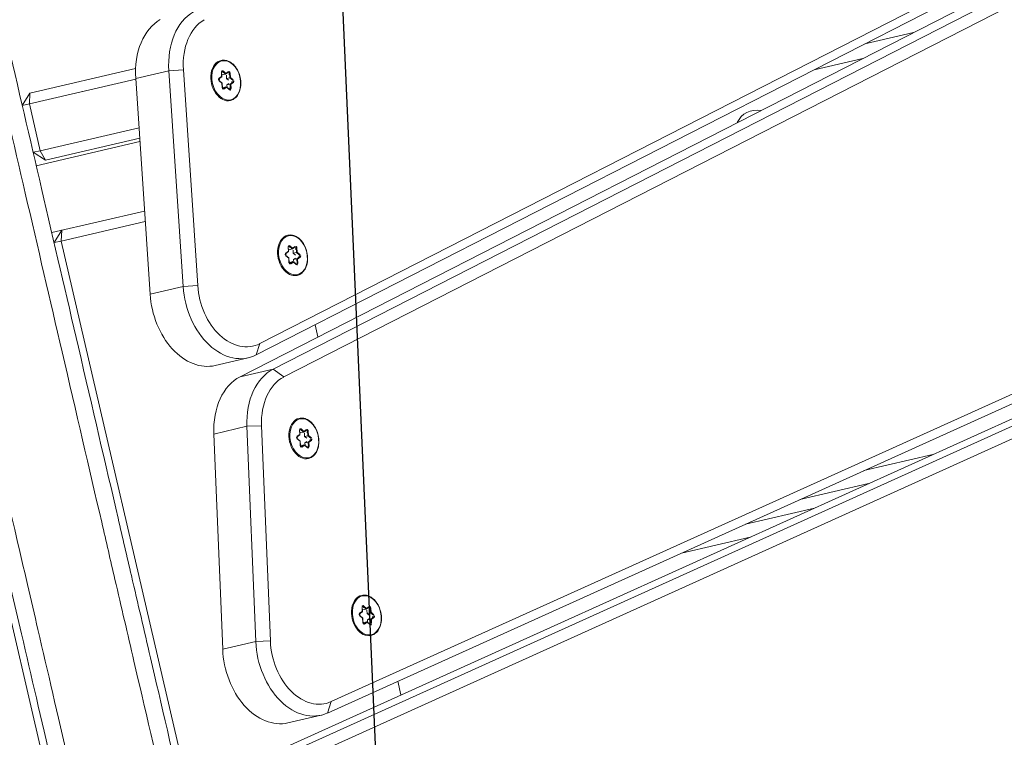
# Model space of a CAD drawing. Extents: x 5477758 to 5478338, y 5918296 to 5918502.
# Tile 113 of 138: x 5477951.73 to 5477952.016, y 5918462.972 to 5918463.181. Entities that reach past the tile are written whole.
import ezdxf

# ---------------------------------------------------------------- set-up
doc = ezdxf.new("R2010")
doc.units = 0
doc.layers.get('0').update_dxf_attribs({"linetype": 'CONTINUOUS', "lineweight": 13})
doc.layers.add('0_PROJEKTOWANE ZABAWKI', color=7, linetype='CONTINUOUS', lineweight=0)
doc.layers.add('0_WSPÓŁRZĘDNE_ODNOŚNIKI', color=6, linetype='CONTINUOUS', lineweight=15)
doc.styles.add('pktkecm$0$STANDARD', font='romans')
doc.dimstyles.new('pktkecm$0$ODNOŚNIKI', dxfattribs={"dimtxt": 17.5, "dimasz": 6, "dimexe": 7, "dimexo": 7, "dimgap": 7, "dimtad": 1, "dimtoh": 1, "dimdec": 0, "dimzin": 0, "dimdsep": 46, "dimtxsty": 'pktkecm$0$STANDARD', "dimblk": 'pktkecm$0$_Dot', "dimcen": 8, "dimdle": 7, "dimclrt": 2, "dimadec": 0, "dimazin": 0, "dimtfac": 1, "dimtdec": 0, "dimtofl": 0, "dimtmove": 0, "dimatfit": 3, "dimldrblk": 'pktkecm$0$_DotBlank', "dimfxl": 0, "dimtolj": 1, "dimtzin": 0, "dimarcsym": 0})

# ---------------------------------------------------------------- blocks, each defined once
blk = doc.blocks.new('zw$CEC1')
for p, q in [((1053.226, -593.609), (1069.347, -658.257)), ((1067.052, -593.583), (1079.973, -658.59)), ((1069.643, -658.433), (1053.522, -593.784)), ((1080.27, -658.772), (1067.349, -593.766)), ((1081.427, -659.81), (1068.507, -594.803)), ((1068.21, -595.045), (1081.13, -660.052)), ((1070.451, -657.798), (1055.004, -595.852)), ((1054.709, -596.101), (1070.156, -658.047)), ((1081.13, -661.042), (1068.21, -596.035)), ((1070.156, -659.037), (1054.709, -597.091)), ((1064.828, -637.671), (1064.828, -639.124)), ((1065.228, -640.728), (1065.228, -639.275)), ((1076.928, -639.9), (1076.928, -641.959)), ((1077.328, -643.971), (1077.328, -641.913)), ((1077.666, -643.611), (1077.666, -645.669)), ((1078.066, -647.682), (1078.066, -645.623)), ((1066.858, -656.701), (1066.77, -656.765)), ((1066.78, -656.783), (1066.875, -656.714)), ((1066.78, -656.787), (1066.78, -656.783)), ((1066.823, -656.614), (1066.858, -656.701)), ((1066.874, -656.711), (1066.837, -656.619)), ((1066.854, -656.825), (1066.875, -656.81)), ((1066.873, -656.596), (1067.005, -656.619)), ((1066.873, -656.599), (1066.873, -656.596)), ((1066.875, -656.714), (1066.875, -656.81)), ((1067, -656.596), (1066.877, -656.575)), ((1066.912, -656.698), (1067.005, -656.714)), ((1067.089, -656.532), (1067, -656.596)), ((1067.005, -656.619), (1067.099, -656.55)), ((1067.005, -656.619), (1067.005, -656.714)), ((1067.005, -656.714), (1067.072, -656.665)), ((1067.099, -656.55), (1067.099, -656.553)), ((1067.15, -656.559), (1067.187, -656.651)), ((1067.15, -656.562), (1067.15, -656.559)), ((1067.161, -656.681), (1067.187, -656.746)), ((1067.199, -656.632), (1067.164, -656.545)), ((1067.187, -656.651), (1067.319, -656.674)), ((1067.187, -656.651), (1067.187, -656.746)), ((1067.187, -656.746), (1067.26, -656.759)), ((1067.322, -656.653), (1067.199, -656.632)), ((1067.239, -656.779), (1067.276, -656.871)), ((1067.239, -656.779), (1067.239, -656.871)), ((1067.335, -656.705), (1067.242, -656.773)), ((1067.256, -656.771), (1067.344, -656.706)), ((1067.291, -656.857), (1067.256, -656.771)), ((1067.319, -656.674), (1067.319, -656.678)), ((1069.178, -656.569), (1069.541, -656.569)), ((1077.79, -656.809), (1077.701, -656.873)), ((1079.832, -656.569), (1080.241, -656.569)), ((1066.791, -656.818), (1066.914, -656.84)), ((1066.923, -656.837), (1066.794, -656.814)), ((1066.914, -656.84), (1066.949, -656.926)), ((1066.963, -656.931), (1066.926, -656.839)), ((1067.109, -656.87), (1067.016, -656.938)), ((1067.025, -656.94), (1067.113, -656.875)), ((1067.239, -656.893), (1067.11, -656.87)), ((1067.113, -656.875), (1067.237, -656.897)), ((1067.276, -656.871), (1067.276, -656.874)), ((1077.559, -656.978), (1077.471, -657.042)), ((1077.482, -657.06), (1077.576, -656.991)), ((1077.482, -657.064), (1077.482, -657.06)), ((1077.492, -657.095), (1077.616, -657.117)), ((1077.624, -657.114), (1077.495, -657.091)), ((1077.524, -656.891), (1077.559, -656.978)), ((1077.575, -656.988), (1077.538, -656.896)), ((1077.555, -657.102), (1077.576, -657.087)), ((1077.575, -656.873), (1077.706, -656.896)), ((1077.575, -656.876), (1077.575, -656.873)), ((1077.576, -656.991), (1077.576, -657.087)), ((1077.701, -656.873), (1077.578, -656.852)), ((1077.613, -656.975), (1077.706, -656.991)), ((1077.706, -656.896), (1077.8, -656.827)), ((1077.706, -656.896), (1077.706, -656.991)), ((1077.706, -656.991), (1077.773, -656.942)), ((1077.8, -656.827), (1077.8, -656.83)), ((1077.851, -656.836), (1077.888, -656.928)), ((1077.851, -656.839), (1077.851, -656.836)), ((1077.862, -656.958), (1077.888, -657.023)), ((1077.9, -656.908), (1077.865, -656.822)), ((1077.888, -656.928), (1078.02, -656.951)), ((1077.888, -656.928), (1077.888, -657.023)), ((1077.888, -657.023), (1077.962, -657.036)), ((1078.024, -656.93), (1077.9, -656.908)), ((1077.94, -657.055), (1077.977, -657.148)), ((1077.94, -657.055), (1077.94, -657.148)), ((1078.036, -656.982), (1077.943, -657.05)), ((1077.957, -657.048), (1078.045, -656.983)), ((1077.992, -657.134), (1077.957, -657.048)), ((1078.02, -656.951), (1078.02, -656.955)), ((1061.424, -657.356), (1061.459, -657.443)), ((1061.475, -657.453), (1061.438, -657.361)), ((1061.474, -657.338), (1061.606, -657.361)), ((1061.474, -657.341), (1061.474, -657.338)), ((1061.601, -657.339), (1061.478, -657.317)), ((1061.69, -657.274), (1061.601, -657.339)), ((1061.606, -657.361), (1061.7, -657.292)), ((1061.606, -657.361), (1061.606, -657.456)), ((1061.7, -657.292), (1061.7, -657.295)), ((1061.751, -657.301), (1061.788, -657.393)), ((1061.751, -657.304), (1061.751, -657.301)), ((1061.8, -657.374), (1061.765, -657.287)), ((1061.923, -657.395), (1061.8, -657.374)), ((1077.616, -657.117), (1077.651, -657.203)), ((1077.664, -657.208), (1077.627, -657.116)), ((1077.811, -657.147), (1077.717, -657.215)), ((1077.726, -657.217), (1077.814, -657.152)), ((1077.94, -657.17), (1077.811, -657.147)), ((1077.814, -657.152), (1077.938, -657.174)), ((1077.977, -657.148), (1077.977, -657.151)), ((1061.459, -657.443), (1061.371, -657.507)), ((1061.382, -657.525), (1061.476, -657.456)), ((1061.382, -657.529), (1061.382, -657.525)), ((1061.392, -657.56), (1061.515, -657.582)), ((1061.524, -657.579), (1061.395, -657.556)), ((1061.455, -657.567), (1061.476, -657.552)), ((1061.476, -657.456), (1061.476, -657.552)), ((1061.513, -657.44), (1061.606, -657.456)), ((1061.515, -657.582), (1061.55, -657.668)), ((1061.564, -657.673), (1061.527, -657.581)), ((1061.606, -657.456), (1061.673, -657.408)), ((1061.71, -657.612), (1061.617, -657.68)), ((1061.626, -657.682), (1061.714, -657.617)), ((1061.84, -657.635), (1061.711, -657.612)), ((1061.714, -657.617), (1061.838, -657.639)), ((1061.762, -657.423), (1061.788, -657.489)), ((1061.788, -657.393), (1061.92, -657.416)), ((1061.788, -657.393), (1061.788, -657.489)), ((1061.788, -657.489), (1061.862, -657.501)), ((1061.84, -657.521), (1061.877, -657.613)), ((1061.84, -657.521), (1061.84, -657.613)), ((1061.936, -657.447), (1061.843, -657.515)), ((1061.857, -657.513), (1061.945, -657.448)), ((1061.892, -657.599), (1061.857, -657.513)), ((1061.877, -657.613), (1061.877, -657.616)), ((1061.92, -657.416), (1061.92, -657.42)), ((1072.127, -657.586), (1072.039, -657.651)), ((1072.049, -657.669), (1072.144, -657.6)), ((1072.049, -657.672), (1072.049, -657.669)), ((1072.092, -657.5), (1072.127, -657.586)), ((1072.143, -657.597), (1072.106, -657.505)), ((1072.142, -657.481), (1072.274, -657.504)), ((1072.142, -657.485), (1072.142, -657.481)), ((1072.144, -657.6), (1072.144, -657.695)), ((1072.269, -657.482), (1072.146, -657.46)), ((1072.181, -657.583), (1072.274, -657.6)), ((1072.357, -657.417), (1072.269, -657.482)), ((1072.274, -657.504), (1072.368, -657.435)), ((1072.274, -657.504), (1072.274, -657.6)), ((1072.274, -657.6), (1072.341, -657.551)), ((1072.368, -657.435), (1072.368, -657.439)), ((1072.419, -657.444), (1072.456, -657.536)), ((1072.419, -657.448), (1072.419, -657.444)), ((1072.43, -657.566), (1072.456, -657.632)), ((1072.468, -657.517), (1072.433, -657.431)), ((1072.456, -657.536), (1072.588, -657.56)), ((1072.456, -657.536), (1072.456, -657.632)), ((1072.456, -657.632), (1072.529, -657.645)), ((1072.591, -657.539), (1072.468, -657.517)), ((1072.508, -657.664), (1072.545, -657.756)), ((1072.508, -657.664), (1072.508, -657.756)), ((1072.604, -657.59), (1072.511, -657.658)), ((1072.525, -657.656), (1072.613, -657.592)), ((1072.56, -657.743), (1072.525, -657.656)), ((1072.588, -657.56), (1072.588, -657.563)), ((1070.156, -658.047), (1070.451, -657.798)), ((1072.06, -657.704), (1072.183, -657.725)), ((1072.192, -657.722), (1072.063, -657.699)), ((1072.123, -657.71), (1072.144, -657.695)), ((1072.183, -657.725), (1072.218, -657.812)), ((1072.232, -657.817), (1072.195, -657.725)), ((1072.378, -657.755), (1072.285, -657.824)), ((1072.294, -657.825), (1072.382, -657.76)), ((1072.508, -657.778), (1072.379, -657.755)), ((1072.382, -657.76), (1072.505, -657.782)), ((1072.545, -657.756), (1072.545, -657.76)), ((1070.156, -658.047), (1070.156, -659.037)), ((1069.347, -658.257), (1069.643, -658.433)), ((1061.073, -658.622), (1061.006, -659.041)), ((1067.291, -659.637), (1061.073, -658.622)), ((1069.673, -659.668), (1069.673, -658.678)), ((1071.686, -658.75), (1071.608, -659.167)), ((1077.849, -659.918), (1071.686, -658.75)), ((1079.973, -658.59), (1080.27, -658.772)), ((1061.006, -659.041), (1067.223, -660.056)), ((1061.006, -660.031), (1061.006, -659.041)), ((1080.289, -659.959), (1080.289, -658.969)), ((1071.608, -659.167), (1077.772, -660.335)), ((1071.608, -660.157), (1071.608, -659.167)), ((1067.291, -659.637), (1067.223, -660.056)), ((1077.849, -659.918), (1077.772, -660.335)), ((1060.728, -659.97), (1060.728, -663.128)), ((1067.223, -661.046), (1061.006, -660.031)), ((1061.028, -663.216), (1061.028, -660.035)), ((1067.223, -660.056), (1067.223, -661.046)), ((1077.772, -661.325), (1071.608, -660.157)), ((1062.428, -660.263), (1062.428, -663.216)), ((1062.728, -663.128), (1062.728, -660.312)), ((1062.828, -663.428), (1062.828, -660.329)), ((1077.772, -660.335), (1077.772, -661.325)), ((1064.828, -660.655), (1064.828, -663.428)), ((1065.128, -663.216), (1065.128, -660.704)), ((1061.028, -663.428), (1060.728, -663.128)), ((1060.728, -663.128), (1061.028, -663.216)), ((1061.028, -663.216), (1061.028, -663.428)), ((1062.428, -663.216), (1061.028, -663.216)), ((1062.428, -663.216), (1062.728, -663.128)), ((1062.728, -663.128), (1062.428, -663.428)), ((1062.428, -663.428), (1062.428, -663.216)), ((1065.128, -663.428), (1064.828, -663.128)), ((1064.828, -663.128), (1065.128, -663.216)), ((1065.128, -663.216), (1065.128, -663.428)), ((1179.728, -663.216), (1065.128, -663.216)), ((1065.128, -667.14), (1179.728, -667.14))]:
    blk.add_line(p, q)
blk.add_arc((1066.578, -642.778), 0.6, 154.4156, 233.5883)
for centre in [(1067.057, -656.736), (1077.758, -657.013), (1061.658, -657.478), (1072.326, -657.621)]:
    blk.add_ellipse(centre, major_axis=(0.58, 0), ratio=0.707107)
for centre, major_axis, ratio, start_param, end_param in [((1067.121, -656.554), (0.045, 0), 0.707107, 0.279204, 2.3736), ((1067.057, -656.75), (-0.6, 0), 0.707107, 0, 3.141593), ((1066.802, -656.787), (-0.045, 0), 0.707107, 5.515192, 7.609587), ((1066.77, -656.776), (-0.0089, 0.0121), 0.508626, 3.748748, 5.319544), ((1066.802, -656.798), (-0.03, 0), 0.707107, 5.515192, 6.283185), ((1067.057, -656.75), (-0.25, 0), 0.707107, 0.095219, 0.407877), ((1066.866, -656.606), (-0.045, 0), 0.707107, 4.467995, 6.56239), ((1066.823, -656.625), (0.0139, 0.0056), 0.679724, 0, 1.301881), ((1066.866, -656.616), (-0.03, 0), 0.707107, 4.467995, 6.283185), ((1067.057, -656.75), (0.25, 0), 0.707107, 2.189614, 2.547433), ((1066.858, -656.711), (0.0166, -0.0047), 0.601017, 0.16912, 1.739916), ((1066.877, -656.585), (0.0026, 0.0148), 0.171098, 0.800479, 2.371275), ((1067, -656.607), (0.0037, -0.0158), 0.19164, 0.688736, 2.259533), ((1067.057, -656.75), (0.25, 0), 0.707107, 1.142416, 1.510388), ((1067.089, -656.543), (-0.0089, 0.0121), 0.508626, 3.748748, 5.319544), ((1067.121, -656.565), (0.03, 0), 0.707107, 0.279204, 2.3736), ((1067.164, -656.556), (-0.0139, -0.0056), 0.679724, 4.443473, 6.01427), ((1067.199, -656.642), (-0.0104, -0.0129), 0.462667, 4.192773, 5.763569), ((1067.256, -656.781), (-0.0166, 0.0047), 0.601017, 4.881509, 6.452305), ((1067.057, -656.75), (0.25, 0), 0.707107, 0.130169, 0.46319), ((1067.322, -656.664), (0.0026, 0.0148), 0.171098, 0.800479, 2.371275), ((1067.312, -656.695), (0.03, 0), 0.707107, 0, 1.326402), ((1067.312, -656.684), (0.045, 0), 0.707107, 5.515192, 7.609587), ((1067.344, -656.717), (-0.0089, 0.0121), 0.508626, 5.319544, 6.283185), ((1077.822, -656.831), (0.045, 0), 0.707107, 0.279204, 2.3736), ((1077.79, -656.819), (-0.0089, 0.0121), 0.508626, 3.748748, 5.319544), ((1066.791, -656.829), (0.0026, 0.0148), 0.171098, 0, 0.800479), ((1066.914, -656.851), (-0.0104, -0.0129), 0.462667, 2.890892, 4.192773), ((1066.949, -656.937), (0.0139, 0.0056), 0.679724, 0, 1.301881), ((1066.993, -656.918), (-0.045, 0), 0.707107, 0.279204, 2.3736), ((1067.057, -656.75), (-0.25, 0), 0.707107, 1.152569, 1.475438), ((1067.025, -656.95), (-0.0089, 0.0121), 0.508626, 5.319544, 6.283185), ((1067.113, -656.886), (0.0037, -0.0158), 0.19164, 2.259533, 3.223174), ((1067.057, -656.75), (-0.25, 0), 0.707107, 2.244927, 2.557585), ((1067.247, -656.866), (0.045, 0), 0.707107, 4.467995, 6.56239), ((1067.237, -656.907), (0.0026, 0.0148), 0.171098, 0, 0.800479), ((1067.291, -656.868), (-0.0139, -0.0056), 0.679724, 4.443473, 6.01427), ((1067.247, -656.877), (0.03, 0), 0.707107, 0, 0.279204), ((1077.758, -657.027), (-0.6, 0), 0.707107, 0, 3.141593), ((1077.503, -657.064), (-0.045, 0), 0.707107, 5.515192, 7.609587), ((1077.471, -657.053), (-0.0089, 0.0121), 0.508626, 3.748748, 5.319544), ((1077.503, -657.075), (-0.03, 0), 0.707107, 5.515192, 6.283185), ((1077.492, -657.106), (0.0026, 0.0148), 0.171098, 0, 0.800479), ((1077.758, -657.027), (-0.25, 0), 0.707107, 0.095219, 0.407877), ((1077.567, -656.883), (-0.045, 0), 0.707107, 4.467995, 6.56239), ((1077.524, -656.902), (0.0139, 0.0056), 0.679724, 0, 1.301881), ((1077.567, -656.893), (-0.03, 0), 0.707107, 4.467995, 6.283185), ((1077.758, -657.027), (0.25, 0), 0.707107, 2.189614, 2.547433), ((1077.559, -656.988), (0.0166, -0.0047), 0.601017, 0.16912, 1.739916), ((1077.578, -656.862), (0.0026, 0.0148), 0.171098, 0.800479, 2.371275), ((1077.701, -656.884), (0.0037, -0.0158), 0.19164, 0.688736, 2.259533), ((1077.758, -657.027), (0.25, 0), 0.707107, 1.142416, 1.510388), ((1077.822, -656.842), (0.03, 0), 0.707107, 0.279204, 2.3736), ((1077.865, -656.833), (-0.0139, -0.0056), 0.679724, 4.443473, 6.01427), ((1077.9, -656.919), (-0.0104, -0.0129), 0.462667, 4.192773, 5.763569), ((1077.957, -657.058), (-0.0166, 0.0047), 0.601017, 4.881509, 6.452305), ((1077.758, -657.027), (0.25, 0), 0.707107, 0.130169, 0.46319), ((1078.024, -656.941), (0.0026, 0.0148), 0.171098, 0.800479, 2.371275), ((1078.013, -656.972), (0.03, 0), 0.707107, 0, 1.326402), ((1078.013, -656.961), (0.045, 0), 0.707107, 5.515192, 7.609587), ((1078.045, -656.994), (-0.0089, 0.0121), 0.508626, 5.319544, 6.283185), ((1061.467, -657.348), (-0.045, 0), 0.707107, 4.467995, 6.56239), ((1061.424, -657.367), (0.0139, 0.0056), 0.679724, 0, 1.301881), ((1061.467, -657.358), (-0.03, 0), 0.707107, 4.467995, 6.283185), ((1061.658, -657.492), (0.25, 0), 0.707107, 2.189614, 2.547433), ((1061.478, -657.327), (0.0026, 0.0148), 0.171098, 0.800479, 2.371275), ((1061.601, -657.349), (0.0037, -0.0158), 0.19164, 0.688736, 2.259533), ((1061.658, -657.492), (0.25, 0), 0.707107, 1.142416, 1.510388), ((1061.722, -657.296), (0.045, 0), 0.707107, 0.279204, 2.3736), ((1061.69, -657.285), (-0.0089, 0.0121), 0.508626, 3.748748, 5.319544), ((1061.722, -657.307), (0.03, 0), 0.707107, 0.279204, 2.3736), ((1061.765, -657.298), (-0.0139, -0.0056), 0.679724, 4.443473, 6.01427), ((1061.8, -657.384), (-0.0104, -0.0129), 0.462667, 4.192773, 5.763569), ((1077.616, -657.128), (-0.0104, -0.0129), 0.462667, 2.890892, 4.192773), ((1077.651, -657.214), (0.0139, 0.0056), 0.679724, 0, 1.301881), ((1077.694, -657.195), (-0.045, 0), 0.707107, 0.279204, 2.3736), ((1077.758, -657.027), (-0.25, 0), 0.707107, 1.152569, 1.475438), ((1077.726, -657.227), (-0.0089, 0.0121), 0.508626, 5.319544, 6.283185), ((1077.814, -657.163), (0.0037, -0.0158), 0.19164, 2.259533, 3.223174), ((1077.758, -657.027), (-0.25, 0), 0.707107, 2.244927, 2.557585), ((1077.949, -657.143), (0.045, 0), 0.707107, 4.467995, 6.56239), ((1077.938, -657.184), (0.0026, 0.0148), 0.171098, 0, 0.800479), ((1077.992, -657.145), (-0.0139, -0.0056), 0.679724, 4.443473, 6.01427), ((1077.949, -657.154), (0.03, 0), 0.707107, 0, 0.279204), ((1061.658, -657.492), (-0.6, 0), 0.707107, 0, 3.141593), ((1061.403, -657.53), (-0.045, 0), 0.707107, 5.515192, 7.609587), ((1061.371, -657.518), (-0.0089, 0.0121), 0.508626, 3.748748, 5.319544), ((1061.403, -657.54), (-0.03, 0), 0.707107, 5.515192, 6.283185), ((1061.392, -657.571), (0.0026, 0.0148), 0.171098, 0, 0.800479), ((1061.658, -657.492), (-0.25, 0), 0.707107, 0.095219, 0.407877), ((1061.459, -657.453), (0.0166, -0.0047), 0.601017, 0.16912, 1.739916), ((1061.515, -657.593), (-0.0104, -0.0129), 0.462667, 2.890892, 4.192773), ((1061.55, -657.679), (0.0139, 0.0056), 0.679724, 0, 1.301881), ((1061.594, -657.66), (-0.045, 0), 0.707107, 0.279204, 2.3736), ((1061.658, -657.492), (-0.25, 0), 0.707107, 1.152569, 1.475438), ((1061.714, -657.628), (0.0037, -0.0158), 0.19164, 2.259533, 3.223174), ((1061.658, -657.492), (-0.25, 0), 0.707107, 2.244927, 2.557585), ((1061.848, -657.608), (0.045, 0), 0.707107, 4.467995, 6.56239), ((1061.838, -657.65), (0.0026, 0.0148), 0.171098, 0, 0.800479), ((1061.857, -657.524), (-0.0166, 0.0047), 0.601017, 4.881509, 6.452305), ((1061.892, -657.61), (-0.0139, -0.0056), 0.679724, 4.443473, 6.01427), ((1061.848, -657.619), (0.03, 0), 0.707107, 0, 0.279204), ((1061.658, -657.492), (0.25, 0), 0.707107, 0.130169, 0.46319), ((1061.923, -657.406), (0.0026, 0.0148), 0.171098, 0.800479, 2.371275), ((1061.913, -657.437), (0.03, 0), 0.707107, 0, 1.326402), ((1061.913, -657.426), (0.045, 0), 0.707107, 5.515192, 7.609587), ((1061.945, -657.459), (-0.0089, 0.0121), 0.508626, 5.319544, 6.283185), ((1072.326, -657.635), (-0.6, 0), 0.707107, 0, 3.141593), ((1072.071, -657.673), (-0.045, 0), 0.707107, 5.515192, 7.609587), ((1072.039, -657.661), (-0.0089, 0.0121), 0.508626, 3.748748, 5.319544), ((1072.071, -657.683), (-0.03, 0), 0.707107, 5.515192, 6.283185), ((1072.326, -657.635), (-0.25, 0), 0.707107, 0.095219, 0.407877), ((1072.135, -657.491), (-0.045, 0), 0.707107, 4.467995, 6.56239), ((1072.092, -657.51), (0.0139, 0.0056), 0.679724, 0, 1.301881), ((1072.135, -657.502), (-0.03, 0), 0.707107, 4.467995, 6.283185), ((1072.326, -657.635), (0.25, 0), 0.707107, 2.189614, 2.547433), ((1072.127, -657.597), (0.0166, -0.0047), 0.601017, 0.16912, 1.739916), ((1072.146, -657.471), (0.0026, 0.0148), 0.171098, 0.800479, 2.371275), ((1072.269, -657.492), (0.0037, -0.0158), 0.19164, 0.688736, 2.259533), ((1072.326, -657.635), (0.25, 0), 0.707107, 1.142416, 1.510388), ((1072.39, -657.439), (0.045, 0), 0.707107, 0.279204, 2.3736), ((1072.357, -657.428), (-0.0089, 0.0121), 0.508626, 3.748748, 5.319544), ((1072.39, -657.45), (0.03, 0), 0.707107, 0.279204, 2.3736), ((1072.433, -657.441), (-0.0139, -0.0056), 0.679724, 4.443473, 6.01427), ((1072.468, -657.527), (-0.0104, -0.0129), 0.462667, 4.192773, 5.763569), ((1072.525, -657.667), (-0.0166, 0.0047), 0.601017, 4.881509, 6.452305), ((1072.326, -657.635), (0.25, 0), 0.707107, 0.130169, 0.46319), ((1072.591, -657.549), (0.0026, 0.0148), 0.171098, 0.800479, 2.371275), ((1072.58, -657.58), (0.03, 0), 0.707107, 0, 1.326402), ((1072.58, -657.569), (0.045, 0), 0.707107, 5.515192, 7.609587), ((1072.613, -657.602), (-0.0089, 0.0121), 0.508626, 5.319544, 6.283185), ((1061.456, -657.663), (-2, 0), 0.707107, 0.20944, 1.343904), ((1061.456, -657.451), (-1.7, 0), 0.707107, 0.20944, 1.343904), ((1061.626, -657.692), (-0.0089, 0.0121), 0.508626, 5.319544, 6.283185), ((1072.126, -657.589), (-1.7, 0), 0.707107, 0.174533, 1.308997), ((1072.06, -657.714), (0.0026, 0.0148), 0.171098, 0, 0.800479), ((1072.183, -657.736), (-0.0104, -0.0129), 0.462667, 2.890892, 4.192773), ((1072.218, -657.822), (0.0139, 0.0056), 0.679724, 0, 1.301881), ((1072.262, -657.803), (-0.045, 0), 0.707107, 0.279204, 2.3736), ((1072.326, -657.635), (-0.25, 0), 0.707107, 1.152569, 1.475438), ((1072.294, -657.836), (-0.0089, 0.0121), 0.508626, 5.319544, 6.283185), ((1072.382, -657.771), (0.0037, -0.0158), 0.19164, 2.259533, 3.223174), ((1072.326, -657.635), (-0.25, 0), 0.707107, 2.244927, 2.557585), ((1072.516, -657.751), (0.045, 0), 0.707107, 4.467995, 6.56239), ((1072.505, -657.793), (0.0026, 0.0148), 0.171098, 0, 0.800479), ((1072.56, -657.753), (-0.0139, -0.0056), 0.679724, 4.443473, 6.01427), ((1072.516, -657.762), (0.03, 0), 0.707107, 0, 0.279204), ((1072.126, -657.801), (-2, 0), 0.707107, 0.174533, 1.308997), ((1067.673, -658.678), (2, 0), 0.707107, 4.485496, 6.457718), ((1067.673, -658.466), (1.7, 0), 0.707107, 4.485496, 6.457718), ((1078.289, -658.969), (2, 0), 0.707107, 4.45059, 6.422812), ((1078.289, -658.757), (1.7, 0), 0.707107, 4.45059, 6.422812), ((1061.456, -658.653), (-2, 0), 0.707107, 0.20944, 1.343904), ((1072.126, -658.791), (-2, 0), 0.707107, 0.174533, 1.308997), ((1067.673, -659.668), (2, 0), 0.707107, 4.485496, 6.283185), ((1078.289, -659.959), (2, 0), 0.707107, 4.45059, 6.283185)]:
    blk.add_ellipse(centre, major_axis=major_axis, ratio=ratio, start_param=start_param, end_param=end_param)
for points, knots in [([(1066.457, -656.75), (1066.457, -656.705), (1066.467, -656.659), (1066.506, -656.573), (1066.535, -656.532), (1066.61, -656.459), (1066.656, -656.426), (1066.761, -656.373), (1066.819, -656.352), (1066.942, -656.325), (1067.006, -656.319), (1067.134, -656.321), (1067.198, -656.329), (1067.319, -656.36), (1067.376, -656.383), (1067.477, -656.439), (1067.522, -656.474), (1067.593, -656.551), (1067.62, -656.594), (1067.65, -656.675), (1067.657, -656.712), (1067.657, -656.75)], [6.038791, 6.038791, 6.038791, 6.038791, 6.34864, 6.34864, 6.66324, 6.66324, 6.984393, 6.984393, 7.307998, 7.307998, 7.63188, 7.63188, 7.955712, 7.955712, 8.279598, 8.279598, 8.603057, 8.603057, 8.923488, 8.923488, 9.180384, 9.180384, 9.180384, 9.180384]), ([(1066.772, -656.798), (1066.772, -656.799), (1066.772, -656.8), (1066.773, -656.802), (1066.774, -656.803), (1066.776, -656.806), (1066.777, -656.807), (1066.781, -656.81), (1066.783, -656.811), (1066.788, -656.813), (1066.791, -656.814), (1066.794, -656.814)], [0.244394, 0.244394, 0.244394, 0.244394, 0.509675, 0.509675, 0.774955, 0.774955, 1.040236, 1.040236, 1.305516, 1.305516, 1.570796, 1.570796, 1.570796, 1.570796]), ([(1066.836, -656.616), (1066.836, -656.616), (1066.836, -656.617), (1066.836, -656.617), (1066.836, -656.617), (1066.836, -656.618), (1066.836, -656.618), (1066.836, -656.618), (1066.837, -656.618), (1066.837, -656.619), (1066.837, -656.619), (1066.837, -656.619)], [0.2443943, 0.2443943, 0.2443943, 0.2443943, 0.3002352, 0.3002352, 0.3560761, 0.3560761, 0.411917, 0.411917, 0.4677579, 0.4677579, 0.5235988, 0.5235988, 0.5235988, 0.5235988]), ([(1067.335, -656.705), (1067.336, -656.704), (1067.337, -656.703), (1067.338, -656.702), (1067.339, -656.701), (1067.34, -656.7), (1067.34, -656.699), (1067.341, -656.698), (1067.341, -656.697), (1067.341, -656.696), (1067.342, -656.695), (1067.342, -656.695)], [2.6179939, 2.6179939, 2.6179939, 2.6179939, 2.7715925, 2.7715925, 2.9251911, 2.9251911, 3.0787897, 3.0787897, 3.2323883, 3.2323883, 3.385987, 3.385987, 3.385987, 3.385987]), ([(1077.158, -657.027), (1077.158, -656.982), (1077.168, -656.936), (1077.207, -656.85), (1077.236, -656.809), (1077.311, -656.736), (1077.357, -656.703), (1077.462, -656.65), (1077.52, -656.629), (1077.643, -656.602), (1077.707, -656.596), (1077.835, -656.598), (1077.899, -656.606), (1078.02, -656.637), (1078.077, -656.66), (1078.179, -656.716), (1078.223, -656.751), (1078.294, -656.828), (1078.321, -656.871), (1078.351, -656.952), (1078.358, -656.989), (1078.358, -657.027)], [6.038791, 6.038791, 6.038791, 6.038791, 6.34864, 6.34864, 6.66324, 6.66324, 6.984393, 6.984393, 7.307998, 7.307998, 7.63188, 7.63188, 7.955712, 7.955712, 8.279598, 8.279598, 8.603057, 8.603057, 8.923488, 8.923488, 9.180384, 9.180384, 9.180384, 9.180384]), ([(1061.058, -657.492), (1061.058, -657.447), (1061.068, -657.402), (1061.107, -657.315), (1061.136, -657.274), (1061.211, -657.201), (1061.257, -657.168), (1061.362, -657.115), (1061.42, -657.094), (1061.543, -657.067), (1061.607, -657.061), (1061.735, -657.063), (1061.799, -657.071), (1061.92, -657.102), (1061.977, -657.125), (1062.078, -657.182), (1062.123, -657.216), (1062.194, -657.293), (1062.221, -657.336), (1062.251, -657.417), (1062.258, -657.454), (1062.258, -657.492)], [6.038791, 6.038791, 6.038791, 6.038791, 6.34864, 6.34864, 6.66324, 6.66324, 6.984393, 6.984393, 7.307998, 7.307998, 7.63188, 7.63188, 7.955712, 7.955712, 8.279598, 8.279598, 8.603057, 8.603057, 8.923488, 8.923488, 9.180384, 9.180384, 9.180384, 9.180384]), ([(1066.963, -656.931), (1066.964, -656.933), (1066.965, -656.935), (1066.969, -656.938), (1066.971, -656.94), (1066.976, -656.942), (1066.978, -656.943), (1066.984, -656.944), (1066.987, -656.945), (1066.993, -656.945), (1066.997, -656.945), (1067.003, -656.944), (1067.006, -656.943), (1067.011, -656.941), (1067.013, -656.94), (1067.015, -656.939), (1067.016, -656.938), (1067.016, -656.938)], [0.523599, 0.523599, 0.523599, 0.523599, 0.927172, 0.927172, 1.204378, 1.204378, 1.47422, 1.47422, 1.746688, 1.746688, 2.021391, 2.021391, 2.295276, 2.295276, 2.566083, 2.566083, 2.617994, 2.617994, 2.617994, 2.617994]), ([(1067.239, -656.893), (1067.242, -656.893), (1067.245, -656.893), (1067.252, -656.893), (1067.255, -656.893), (1067.261, -656.892), (1067.263, -656.891), (1067.268, -656.889), (1067.27, -656.887), (1067.273, -656.885), (1067.275, -656.883), (1067.277, -656.88), (1067.277, -656.879), (1067.277, -656.878), (1067.277, -656.877), (1067.277, -656.877)], [1.570796, 1.570796, 1.570796, 1.570796, 1.844329, 1.844329, 2.119118, 2.119118, 2.392017, 2.392017, 2.661992, 2.661992, 2.936562, 2.936562, 3.253095, 3.253095, 3.385987, 3.385987, 3.385987, 3.385987]), ([(1077.473, -657.075), (1077.473, -657.076), (1077.473, -657.077), (1077.474, -657.079), (1077.475, -657.08), (1077.477, -657.083), (1077.478, -657.084), (1077.482, -657.087), (1077.484, -657.088), (1077.489, -657.09), (1077.492, -657.091), (1077.495, -657.091)], [0.244394, 0.244394, 0.244394, 0.244394, 0.509675, 0.509675, 0.774955, 0.774955, 1.040236, 1.040236, 1.305516, 1.305516, 1.570796, 1.570796, 1.570796, 1.570796]), ([(1077.537, -656.893), (1077.537, -656.893), (1077.537, -656.894), (1077.537, -656.894), (1077.537, -656.894), (1077.537, -656.895), (1077.537, -656.895), (1077.538, -656.895), (1077.538, -656.895), (1077.538, -656.896), (1077.538, -656.896), (1077.538, -656.896)], [0.2443943, 0.2443943, 0.2443943, 0.2443943, 0.3002352, 0.3002352, 0.3560761, 0.3560761, 0.411917, 0.411917, 0.4677579, 0.4677579, 0.5235988, 0.5235988, 0.5235988, 0.5235988]), ([(1078.036, -656.982), (1078.037, -656.981), (1078.038, -656.98), (1078.04, -656.979), (1078.04, -656.978), (1078.041, -656.977), (1078.042, -656.976), (1078.042, -656.975), (1078.042, -656.974), (1078.043, -656.973), (1078.043, -656.972), (1078.043, -656.972)], [2.6179939, 2.6179939, 2.6179939, 2.6179939, 2.7715925, 2.7715925, 2.9251911, 2.9251911, 3.0787897, 3.0787897, 3.2323883, 3.2323883, 3.385987, 3.385987, 3.385987, 3.385987]), ([(1061.437, -657.358), (1061.437, -657.359), (1061.437, -657.359), (1061.437, -657.359), (1061.437, -657.359), (1061.437, -657.36), (1061.437, -657.36), (1061.438, -657.36), (1061.438, -657.361), (1061.438, -657.361), (1061.438, -657.361), (1061.438, -657.361)], [0.2443943, 0.2443943, 0.2443943, 0.2443943, 0.3002352, 0.3002352, 0.3560761, 0.3560761, 0.411917, 0.411917, 0.4677579, 0.4677579, 0.5235988, 0.5235988, 0.5235988, 0.5235988]), ([(1071.726, -657.635), (1071.726, -657.59), (1071.736, -657.545), (1071.775, -657.459), (1071.804, -657.418), (1071.879, -657.344), (1071.925, -657.311), (1072.029, -657.258), (1072.088, -657.238), (1072.21, -657.211), (1072.275, -657.204), (1072.403, -657.206), (1072.467, -657.215), (1072.588, -657.246), (1072.645, -657.268), (1072.746, -657.325), (1072.791, -657.359), (1072.862, -657.436), (1072.889, -657.479), (1072.919, -657.56), (1072.926, -657.598), (1072.926, -657.635)], [6.038791, 6.038791, 6.038791, 6.038791, 6.34864, 6.34864, 6.66324, 6.66324, 6.984393, 6.984393, 7.307998, 7.307998, 7.63188, 7.63188, 7.955712, 7.955712, 8.279598, 8.279598, 8.603057, 8.603057, 8.923488, 8.923488, 9.180384, 9.180384, 9.180384, 9.180384]), ([(1077.664, -657.208), (1077.665, -657.21), (1077.666, -657.212), (1077.67, -657.215), (1077.672, -657.217), (1077.677, -657.219), (1077.68, -657.22), (1077.685, -657.221), (1077.688, -657.222), (1077.695, -657.222), (1077.698, -657.222), (1077.704, -657.221), (1077.707, -657.22), (1077.712, -657.218), (1077.714, -657.217), (1077.717, -657.216), (1077.717, -657.215), (1077.717, -657.215)], [0.523599, 0.523599, 0.523599, 0.523599, 0.927172, 0.927172, 1.204378, 1.204378, 1.47422, 1.47422, 1.746688, 1.746688, 2.021391, 2.021391, 2.295276, 2.295276, 2.566083, 2.566083, 2.617994, 2.617994, 2.617994, 2.617994]), ([(1077.94, -657.17), (1077.943, -657.17), (1077.946, -657.17), (1077.953, -657.17), (1077.956, -657.17), (1077.962, -657.169), (1077.964, -657.168), (1077.969, -657.165), (1077.971, -657.164), (1077.975, -657.162), (1077.976, -657.16), (1077.978, -657.157), (1077.978, -657.156), (1077.979, -657.154), (1077.979, -657.154), (1077.979, -657.154)], [1.570796, 1.570796, 1.570796, 1.570796, 1.844329, 1.844329, 2.119118, 2.119118, 2.392017, 2.392017, 2.661992, 2.661992, 2.936562, 2.936562, 3.253095, 3.253095, 3.385987, 3.385987, 3.385987, 3.385987]), ([(1061.373, -657.54), (1061.373, -657.541), (1061.373, -657.542), (1061.374, -657.544), (1061.375, -657.545), (1061.377, -657.548), (1061.378, -657.549), (1061.382, -657.552), (1061.384, -657.553), (1061.389, -657.555), (1061.392, -657.556), (1061.395, -657.556)], [0.244394, 0.244394, 0.244394, 0.244394, 0.509675, 0.509675, 0.774955, 0.774955, 1.040236, 1.040236, 1.305516, 1.305516, 1.570796, 1.570796, 1.570796, 1.570796]), ([(1061.84, -657.635), (1061.843, -657.635), (1061.846, -657.636), (1061.853, -657.635), (1061.856, -657.635), (1061.862, -657.634), (1061.864, -657.633), (1061.869, -657.631), (1061.871, -657.629), (1061.874, -657.627), (1061.876, -657.625), (1061.878, -657.623), (1061.878, -657.621), (1061.878, -657.62), (1061.878, -657.619), (1061.878, -657.619)], [1.570796, 1.570796, 1.570796, 1.570796, 1.844329, 1.844329, 2.119118, 2.119118, 2.392017, 2.392017, 2.661992, 2.661992, 2.936562, 2.936562, 3.253095, 3.253095, 3.385987, 3.385987, 3.385987, 3.385987]), ([(1061.936, -657.447), (1061.937, -657.446), (1061.938, -657.445), (1061.939, -657.444), (1061.94, -657.443), (1061.941, -657.442), (1061.942, -657.441), (1061.942, -657.44), (1061.942, -657.439), (1061.943, -657.438), (1061.943, -657.437), (1061.943, -657.437)], [2.6179939, 2.6179939, 2.6179939, 2.6179939, 2.7715925, 2.7715925, 2.9251911, 2.9251911, 3.0787897, 3.0787897, 3.2323883, 3.2323883, 3.385987, 3.385987, 3.385987, 3.385987]), ([(1072.105, -657.502), (1072.105, -657.502), (1072.105, -657.502), (1072.105, -657.502), (1072.105, -657.503), (1072.105, -657.503), (1072.105, -657.503), (1072.105, -657.504), (1072.105, -657.504), (1072.106, -657.504), (1072.106, -657.504), (1072.106, -657.505)], [0.2443943, 0.2443943, 0.2443943, 0.2443943, 0.3002352, 0.3002352, 0.3560761, 0.3560761, 0.411917, 0.411917, 0.4677579, 0.4677579, 0.5235988, 0.5235988, 0.5235988, 0.5235988]), ([(1072.604, -657.59), (1072.605, -657.589), (1072.606, -657.589), (1072.607, -657.587), (1072.608, -657.586), (1072.609, -657.585), (1072.609, -657.584), (1072.61, -657.583), (1072.61, -657.582), (1072.61, -657.581), (1072.61, -657.581), (1072.61, -657.58)], [2.6179939, 2.6179939, 2.6179939, 2.6179939, 2.7715925, 2.7715925, 2.9251911, 2.9251911, 3.0787897, 3.0787897, 3.2323883, 3.2323883, 3.385987, 3.385987, 3.385987, 3.385987]), ([(1061.564, -657.673), (1061.565, -657.675), (1061.566, -657.677), (1061.57, -657.68), (1061.572, -657.682), (1061.577, -657.684), (1061.579, -657.685), (1061.585, -657.686), (1061.588, -657.687), (1061.595, -657.687), (1061.598, -657.687), (1061.604, -657.686), (1061.607, -657.685), (1061.612, -657.684), (1061.614, -657.682), (1061.617, -657.681), (1061.617, -657.681), (1061.617, -657.68)], [0.523599, 0.523599, 0.523599, 0.523599, 0.927172, 0.927172, 1.204378, 1.204378, 1.47422, 1.47422, 1.746688, 1.746688, 2.021391, 2.021391, 2.295276, 2.295276, 2.566083, 2.566083, 2.617994, 2.617994, 2.617994, 2.617994]), ([(1072.041, -657.683), (1072.041, -657.684), (1072.041, -657.685), (1072.042, -657.687), (1072.043, -657.689), (1072.045, -657.691), (1072.046, -657.693), (1072.05, -657.695), (1072.052, -657.696), (1072.057, -657.698), (1072.06, -657.699), (1072.063, -657.699)], [0.244394, 0.244394, 0.244394, 0.244394, 0.509675, 0.509675, 0.774955, 0.774955, 1.040236, 1.040236, 1.305516, 1.305516, 1.570796, 1.570796, 1.570796, 1.570796]), ([(1072.232, -657.817), (1072.233, -657.818), (1072.234, -657.82), (1072.238, -657.824), (1072.24, -657.825), (1072.245, -657.827), (1072.247, -657.828), (1072.253, -657.83), (1072.256, -657.83), (1072.262, -657.83), (1072.265, -657.83), (1072.272, -657.829), (1072.275, -657.829), (1072.28, -657.827), (1072.282, -657.826), (1072.284, -657.824), (1072.285, -657.824), (1072.285, -657.824)], [0.523599, 0.523599, 0.523599, 0.523599, 0.927172, 0.927172, 1.204378, 1.204378, 1.47422, 1.47422, 1.746688, 1.746688, 2.021391, 2.021391, 2.295276, 2.295276, 2.566083, 2.566083, 2.617994, 2.617994, 2.617994, 2.617994]), ([(1072.508, -657.778), (1072.511, -657.779), (1072.514, -657.779), (1072.52, -657.779), (1072.524, -657.778), (1072.529, -657.777), (1072.532, -657.776), (1072.537, -657.774), (1072.539, -657.773), (1072.542, -657.77), (1072.544, -657.769), (1072.545, -657.766), (1072.546, -657.764), (1072.546, -657.763), (1072.546, -657.762), (1072.546, -657.762)], [1.570796, 1.570796, 1.570796, 1.570796, 1.844329, 1.844329, 2.119118, 2.119118, 2.392017, 2.392017, 2.661992, 2.661992, 2.936562, 2.936562, 3.253095, 3.253095, 3.385987, 3.385987, 3.385987, 3.385987]), ([(1185.928, -663.428), (1185.92, -663.428), (1185.912, -663.428), (1185.718, -663.428), (1185.535, -663.428), (1184.553, -663.428), (1183.711, -663.428), (1181.437, -663.428), (1179.931, -663.428), (1175.708, -663.428), (1172.842, -663.428), (1167.867, -663.428), (1165.775, -663.428), (1161.975, -663.428), (1160.125, -663.428), (1157.094, -663.428), (1155.952, -663.428), (1152.126, -663.428), (1149.918, -663.428), (1144.631, -663.428), (1141.592, -663.428), (1133.362, -663.428), (1129.292, -663.428), (1125.141, -663.428), (1121.09, -663.428), (1116.962, -663.428), (1109.398, -663.428), (1105.404, -663.428), (1097.178, -663.428), (1092.945, -663.428), (1086.247, -663.428), (1084.057, -663.428), (1080.368, -663.428), (1078.913, -663.428), (1076.716, -663.428), (1075.923, -663.428), (1074.514, -663.428), (1073.944, -663.428), (1071.753, -663.428), (1070.083, -663.428), (1066.71, -663.428), (1065.138, -663.428), (1062.035, -663.428), (1060.513, -663.428), (1058.928, -663.428)], [1.481535, 1.481535, 1.481535, 1.481535, 1.518758, 1.518758, 2.379658, 2.379658, 5.597938, 5.597938, 10.538019, 10.538019, 18.696385, 18.696385, 24.527079, 24.527079, 29.575647, 29.575647, 32.535382, 32.535382, 39.355172, 39.355172, 49.134696, 49.134696, 58.493436, 58.493436, 58.493436, 67.627244, 67.627244, 74.794433, 74.794433, 81.961623, 81.961623, 87.411225, 87.411225, 93.164019, 93.164019, 96.599059, 96.599059, 98.916813, 98.916813, 105.38718, 105.38718, 110.834573, 110.834573, 115.773922, 115.773922, 115.773922, 115.773922]), ([(1058.927, -663.92), (1060.523, -663.92), (1062.054, -663.92), (1065.164, -663.92), (1066.734, -663.92), (1070.101, -663.92), (1071.766, -663.92), (1073.946, -663.92), (1074.514, -663.92), (1075.915, -663.92), (1076.705, -663.92), (1078.897, -663.92), (1080.352, -663.92), (1084.045, -663.92), (1086.239, -663.92), (1092.944, -663.92), (1097.179, -663.92), (1105.409, -663.92), (1109.403, -663.92), (1116.968, -663.92), (1121.096, -663.92), (1125.146, -663.92), (1129.296, -663.92), (1133.365, -663.92), (1141.591, -663.92), (1144.628, -663.92), (1149.914, -663.92), (1152.123, -663.92), (1155.951, -663.92), (1157.093, -663.92), (1160.126, -663.92), (1161.976, -663.92), (1165.775, -663.92), (1167.866, -663.92), (1172.838, -663.92), (1175.7, -663.92), (1179.913, -663.92), (1181.414, -663.92), (1183.676, -663.92), (1184.512, -663.92), (1185.486, -663.92), (1185.666, -663.92), (1185.878, -663.92), (1185.905, -663.92), (1185.933, -663.92)], [-115.806845, -115.806845, -115.806845, -115.806845, -110.834573, -110.834573, -105.38718, -105.38718, -98.916813, -98.916813, -96.599059, -96.599059, -93.164019, -93.164019, -87.411225, -87.411225, -81.961623, -81.961623, -74.794433, -74.794433, -67.627244, -67.627244, -58.493436, -58.493436, -58.493436, -49.134696, -49.134696, -39.355172, -39.355172, -32.535382, -32.535382, -29.575647, -29.575647, -24.527079, -24.527079, -18.696385, -18.696385, -10.538019, -10.538019, -5.597938, -5.597938, -2.379658, -2.379658, -1.518758, -1.518758, -1.390315, -1.390315, -1.390315, -1.390315]), ([(1185.933, -666.435), (1184.96, -666.435), (1183.865, -666.435), (1181.31, -666.435), (1179.819, -666.435), (1175.892, -666.435), (1173.383, -666.435), (1168.638, -666.435), (1166.306, -666.435), (1162.268, -666.435), (1160.59, -666.435), (1155.531, -666.435), (1153.392, -666.435), (1145.933, -666.435), (1142.968, -666.435), (1138.957, -666.435), (1136.135, -666.435), (1132.796, -666.435), (1122.514, -666.435), (1116.479, -666.435), (1104.632, -666.435), (1098.821, -666.435), (1090.619, -666.435), (1087.898, -666.435), (1083.133, -666.435), (1081.427, -666.435), (1078.494, -666.435), (1077.267, -666.435), (1075.113, -666.435), (1074.209, -666.435), (1072.179, -666.435), (1071.052, -666.435), (1067.125, -666.435), (1063.755, -666.435), (1058.927, -666.435)], [0.478318, 0.478318, 0.478318, 0.478318, 3.307686, 3.307686, 6.615372, 6.615372, 11.720097, 11.720097, 16.66119, 16.66119, 20.086268, 20.086268, 26.717745, 26.717745, 33.32238, 33.32238, 33.32238, 37.968614, 37.968614, 43.976092, 43.976092, 49.98357, 49.98357, 53.186468, 53.186468, 56.000528, 56.000528, 58.814588, 58.814588, 60.765103, 60.765103, 62.715617, 62.715617, 66.516875, 66.516875, 66.516875, 66.516875]), ([(1058.928, -666.928), (1063.735, -666.928), (1067.098, -666.928), (1071.031, -666.928), (1072.164, -666.928), (1074.207, -666.928), (1075.118, -666.928), (1077.286, -666.928), (1078.517, -666.928), (1081.448, -666.928), (1083.15, -666.928), (1087.906, -666.928), (1090.624, -666.928), (1098.817, -666.928), (1104.626, -666.928), (1116.47, -666.928), (1122.506, -666.928), (1132.791, -666.928), (1136.133, -666.928), (1138.956, -666.928), (1142.971, -666.928), (1145.939, -666.928), (1153.396, -666.928), (1155.532, -666.928), (1160.588, -666.928), (1162.267, -666.928), (1166.306, -666.928), (1168.639, -666.928), (1173.39, -666.928), (1175.904, -666.928), (1179.844, -666.928), (1181.342, -666.928), (1183.883, -666.928), (1184.96, -666.928), (1185.928, -666.928)], [-66.505201, -66.505201, -66.505201, -66.505201, -62.715617, -62.715617, -60.765103, -60.765103, -58.814588, -58.814588, -56.000528, -56.000528, -53.186468, -53.186468, -49.98357, -49.98357, -43.976092, -43.976092, -37.968614, -37.968614, -33.32238, -33.32238, -33.32238, -26.717745, -26.717745, -20.086268, -20.086268, -16.66119, -16.66119, -11.720097, -11.720097, -6.615372, -6.615372, -3.307686, -3.307686, -0.555747, -0.555747, -0.555747, -0.555747])]:
    blk.add_open_spline(points, degree=3, knots=knots)
blk = doc.blocks.new('pktkecm$0$_Dot')
at = {"color": 0, "linetype": 'ByBlock', "lineweight": -2}
blk.add_line((-0.5, 0), (-1, 0), dxfattribs=at)
at = {"color": 0, "linetype": 'ByBlock', "const_width": 0.5}
blk.add_lwpolyline([(-0.25, 0, 1), (0.25, 0, 1)], format="xyb", close=True, dxfattribs=at)
blk = doc.blocks.new('pktkecm$0$_DotBlank')
at = {"color": 0, "linetype": 'ByBlock', "lineweight": -2}
blk.add_line((-0.5, 0), (-1, 0), dxfattribs=at)
blk.add_circle((0, 0), 0.5, dxfattribs=at)

msp = doc.modelspace()

# ---------------------------------------------------------------- block references
at = {"layer": '0_PROJEKTOWANE ZABAWKI', "xscale": 0.009981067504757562, "yscale": 0.009981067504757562, "zscale": 0.009981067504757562, "rotation": 283.0720937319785}
msp.add_blockref('zw$CEC1', (5477955.78541, 5918474.9692), dxfattribs=at)

# ---------------------------------------------------------------- leaders
at = {"layer": '0_WSPÓŁRZĘDNE_ODNOŚNIKI', "lineweight": -3}
msp.add_leader([(5477951.20952, 5918477.10182), (5477951.85097, 5918462.56448)], dimstyle='pktkecm$0$ODNOŚNIKI', override={"dimasz": 2.8}, dxfattribs=at)

doc.saveas('drawing.dxf')
